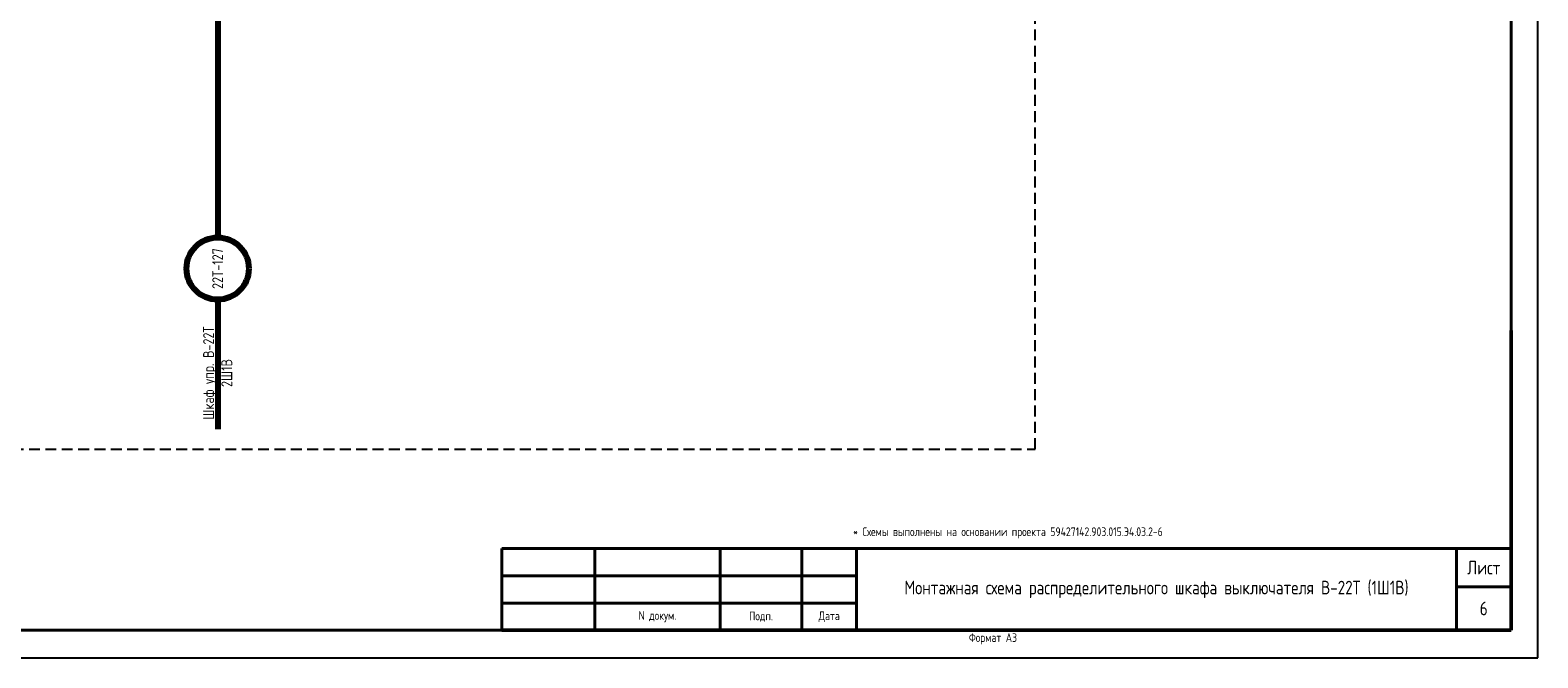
# Model space of a CAD drawing. Header units: millimetres. Extents: x 3972 to 7513, y 1417 to 2199.
# Tile 15 of 19: x 6455 to 6732, y 1779 to 1894. Entities that reach past the tile are written whole.
import ezdxf

# ---------------------------------------------------------------- set-up
doc = ezdxf.new("R2010")
doc.units = ezdxf.units.MM
doc.linetypes.add('JIS_02_2.0', pattern=[3, 2, -1])
doc.layers.add('основная 0.5', color=7, linetype='Continuous', lineweight=50)
doc.styles.add('SIMPLEX', font='GOST.ttf', dxfattribs={"height": 5})

msp = doc.modelspace()

# ---------------------------------------------------------------- linework, layer by layer
for p, q in [((6731.81, 1778.56), (6731.81, 2075.61)), ((6731.81, 1778.56), (6731.81, 2075.61)), ((6311.8, 1778.56), (6731.81, 1778.56))]:
    msp.add_line(p, q)
at = {"lineweight": 40}
for p, q in [((6726.89, 2070.61), (6726.89, 1783.61)), ((6541.89, 1798.6), (6606.89, 1798.6)), ((6716.89, 1798.61), (6716.89, 1783.61)), ((6541.89, 1793.6), (6606.89, 1793.6)), ((6716.89, 1791.61), (6726.89, 1791.61)), ((6541.89, 1788.6), (6606.89, 1788.6)), ((6331.8, 1783.61), (6726.89, 1783.61))]:
    msp.add_line(p, q, dxfattribs=at)
at = {"lineweight": 80}
for p, q in [((6489.76, 1896.66), (6489.76, 1855.66)), ((6489.76, 1844.26), (6489.76, 1820.51))]:
    msp.add_line(p, q, dxfattribs=at)
at = {"color": 32, "linetype": 'JIS_02_2.0', "true_color": 0xcd6928}
msp.add_lwpolyline([(6639.67, 2055.47), (6422.17, 2055.47), (6422.17, 1816.83), (6639.67, 1816.83)], close=True, dxfattribs=at)
at = {"lineweight": 80}
msp.add_circle((6489.76, 1849.96), 5.7, dxfattribs=at)
at = {"layer": 'основная 0.5', "color": 0}
for p, q in [((6726.89, 1783.61), (6726.89, 1838.61)), ((6541.89, 1783.61), (6726.89, 1783.61))]:
    msp.add_line(p, q, dxfattribs=at)
at = {"layer": 'основная 0.5', "lineweight": 40}
for p, q in [((6541.89, 1783.61), (6541.89, 1798.6)), ((6558.89, 1783.61), (6558.89, 1798.6)), ((6581.89, 1783.61), (6581.89, 1798.6)), ((6596.89, 1783.61), (6596.89, 1798.6)), ((6606.89, 1783.61), (6606.89, 1798.61)), ((6606.89, 1798.61), (6726.89, 1798.61))]:
    msp.add_line(p, q, dxfattribs=at)

# ---------------------------------------------------------------- texts
at = {"char_height": 2, "attachment_point": 5, "rotation": 90, "style": 'SIMPLEX'}
for s, insert, width in [('22Т-127', (6489.76, 1849.96), 9.9109), ('Шкаф упр. В-22Т\\P2Ш1В', (6489.76, 1830.8), 25.4866)]:
    msp.add_mtext(s, dxfattribs=dict(at, insert=insert, width=width))
at = {"lineweight": 35, "attachment_point": 5, "line_spacing_factor": 0.8, "style": 'SIMPLEX'}
for s, insert, char_height, width in [('\\pi-4.8,l6.4,t6.4;*^IСхемы выполнены на основании проекта 59427142.903.015.Э4.03.2-6', (6633.86, 1801.48), 1.6, 185), ('Монтажная схема распределительного шкафа выключателя В-22Т (1Ш1В)', (6661.89, 1791.11), 2.5, 110), ('Лист', (6721.89, 1795.11), 2.5, 10), ('6', (6721.89, 1787.61), 2.5, 10), ('N докум.', (6570.39, 1786.11), 1.6, 23), ('Подп.', (6589.39, 1786.11), 1.6, 15), ('Дата', (6601.89, 1786.11), 1.6, 10)]:
    msp.add_mtext(s, dxfattribs=dict(at, insert=insert, char_height=char_height, width=width))
at = {"lineweight": 30, "insert": (6627.49, 1783.08), "char_height": 1.6, "attachment_point": 1, "style": 'SIMPLEX'}
msp.add_mtext_dynamic_manual_height_columns('Формат А3', width=45.8537, gutter_width=12.5, heights=[0], dxfattribs=at)

doc.saveas('drawing.dxf')
